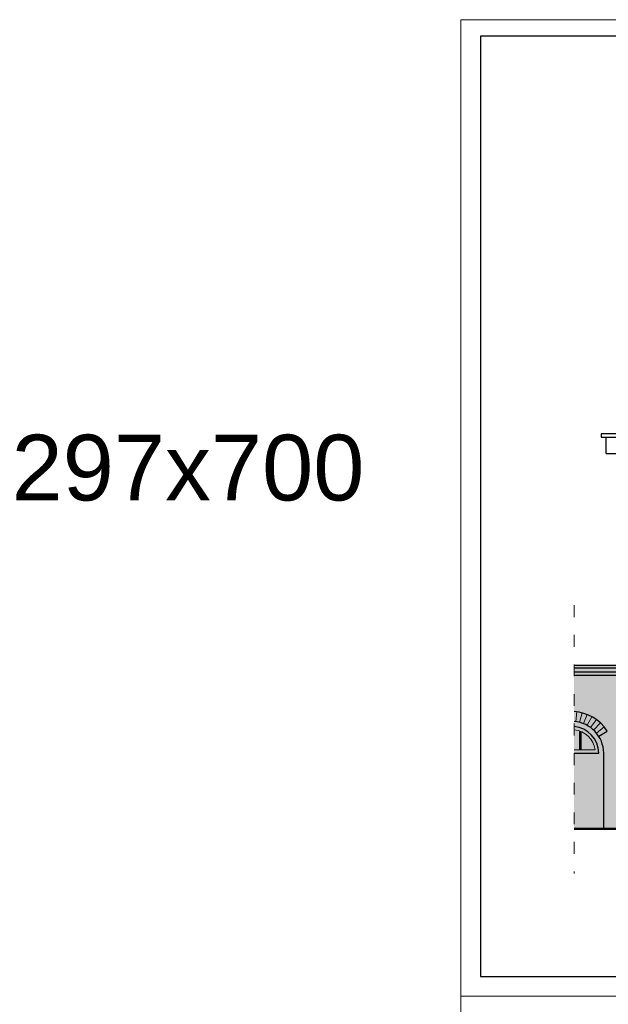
# Model space of a CAD drawing. Header units: millimetres. Extents: x 26456 to 42202, y 436 to 12316.
# Tile 29 of 36: x 33862 to 35650, y 9321 to 12316. Entities that reach past the tile are written whole.
import ezdxf

# ---------------------------------------------------------------- set-up
doc = ezdxf.new("R2010")
doc.units = ezdxf.units.MM
doc.linetypes.add('ACAD_ISO03W100', pattern=[30, 12, -18])
for name, color, linetype, lineweight in [('G-ANNO-TTLB', 6, 'Continuous', 9), ('G-ANNO-TTLB-MEDM', 33, 'Continuous', 25), ('Stolarka okienna', 140, 'Continuous', 15), ('Teren', 26, 'Continuous', 50), ('Wypełnienie ścian', 22, 'Continuous', 9), ('Ściany', 22, 'Continuous', 30)]:
    doc.layers.add(name, color=color, linetype=linetype, lineweight=lineweight)
doc.styles.get("Standard").update_dxf_attribs({"font": 'arial.ttf'})

msp = doc.modelspace()

# ---------------------------------------------------------------- hatches: boundary and pattern name
at = {"layer": 'Wypełnienie ścian', "true_color": 0xc7c8ca}
h = msp.add_hatch(color=9, dxfattribs=at)
h.dxf.hatch_style = 1
h.paths.add_polyline_path([(35693.9, 10321.7), (35546.6, 10321.7), (35546.6, 10212, -0.241932), (35646.9, 10152.7), (35621.5, 10136.7, -0.138811), (35636.5, 10085.7), (35636.5, 9854.9), (35693.9, 9854.9), (35693.9, 10124.9), (35683.9, 10124.9), (35683.9, 10136.9), (35693.9, 10136.9)])
h.paths.add_polyline_path([(35693.9, 10331.7), (35546.6, 10331.7), (35546.6, 10321.7), (35693.9, 10321.7)])
h.paths.add_polyline_path([(35693.9, 10343.7), (35546.6, 10343.7), (35546.6, 10331.7), (35693.9, 10331.7)])
h.paths.add_polyline_path([(35693.9, 10351.7), (35546.6, 10351.7), (35546.6, 10343.7), (35693.9, 10343.7)])
h.paths.add_polyline_path([(35636.5, 10085.7, 0.388719), (35546.6, 10181.9), (35546.6, 10166.8, -0.385033), (35621.5, 10085.4), (35546.6, 10085.4), (35546.6, 9854.9), (35636.5, 9854.9)], flags=17)
h.paths.add_polyline_path([(35646.9, 10152.7, 0.03153), (35637.5, 10165.7), (35614.3, 10146.6, -0.03153), (35621.5, 10136.7)], flags=17)
h.paths.add_polyline_path([(35637.5, 10165.7, 0.03153), (35626.5, 10177.4), (35605.9, 10155.6, -0.03153), (35614.3, 10146.6)], flags=17)
h.paths.add_polyline_path([(35626.5, 10177.4, 0.03153), (35614.2, 10187.7), (35596.5, 10163.5, -0.03153), (35605.9, 10155.6)], flags=17)
h.paths.add_polyline_path([(35614.2, 10187.7, 0.03153), (35600.6, 10196.3), (35586.1, 10170.1, -0.03153), (35596.5, 10163.5)], flags=17)
h.paths.add_polyline_path([(35586.1, 10203.2, 0.03153), (35570.8, 10208.2), (35563.3, 10179.1, -0.03153), (35575, 10175.3)], flags=17)
h.paths.add_polyline_path([(35570.8, 10208.2, 0.03153), (35555, 10211.2), (35551.3, 10181.4, -0.03153), (35563.3, 10179.1)], flags=17)
h.paths.add_polyline_path([(35555, 10211.2, 0.016737), (35546.6, 10212), (35546.6, 10181.9, -0.012179), (35551.3, 10181.4)], flags=17)
h.paths.add_polyline_path([(35600.6, 10196.3, 0.03153), (35586.1, 10203.2), (35575, 10175.3, -0.03153), (35586.1, 10170.1)], flags=17)
h = msp.add_hatch(color=9, dxfattribs=at)
h.dxf.hatch_style = 1
h.paths.add_polyline_path([(35546.6, 10166.8), (35546.6, 10156.8, -0.341895), (35610.7, 10095.4), (35546.6, 10095.4), (35546.6, 10085.4), (35621.5, 10085.4, 0.385033)])
h.paths.add_polyline_path([(35568.5, 10150.9), (35568.5, 10095.4), (35610.7, 10095.4, 0.256204)], flags=17)
h.paths.add_polyline_path([(35562.5, 10153.3, 0.056454), (35546.6, 10156.8), (35546.6, 10095.4), (35562.5, 10095.4)], flags=17)
h.paths.add_polyline_path([(35565.5, 10152.2, 0.01102), (35562.5, 10153.3), (35562.5, 10095.4), (35565.5, 10095.4)], flags=17)
h.paths.add_polyline_path([(35568.5, 10150.9, 0.011214), (35565.5, 10152.2), (35565.5, 10095.4), (35568.5, 10095.4)], flags=17)

# ---------------------------------------------------------------- linework, layer by layer
at = {"layer": 'G-ANNO-TTLB'}
for points in [[(42202.1, 12316.5), (35202.1, 12316.5), (35202.1, 9346.5), (42202.1, 9346.5)], [(42202.1, 9346.5), (35202.1, 9346.5), (35202.1, 6376.5), (42202.1, 6376.5)]]:
    msp.add_lwpolyline(points, close=True, dxfattribs=at)
at = {"layer": 'G-ANNO-TTLB-MEDM'}
msp.add_lwpolyline([(42142.1, 12266.5), (35262.1, 12266.5), (35262.1, 9406.5), (42142.1, 9406.5)], close=True, dxfattribs=at)
at = {"layer": 'Stolarka okienna'}
for p, q in [((35562.5, 10095.4), (35562.5, 10153.3)), ((35565.5, 10095.4), (35565.5, 10152.2)), ((35568.5, 10095.4), (35568.5, 10150.9))]:
    msp.add_line(p, q, dxfattribs=at)
msp.add_lwpolyline([(35546.6, 10095.4), (35610.7, 10095.4)], dxfattribs=at)
msp.add_arc((35539, 10084.7), 72.5, 8.533, 84.0342, dxfattribs=at)
at = {"layer": 'Teren'}
msp.add_lwpolyline([(35546.6, 9854.9), (40932.8, 9854.9)], dxfattribs=at)
at = {"layer": 'Wypełnienie ścian', "color": 18, "linetype": 'ACAD_ISO03W100', "lineweight": 15, "ltscale": 3, "true_color": 0x000000}
msp.add_line((35546.6, 10535.3), (35546.6, 9719.3), dxfattribs=at)
at = {"layer": 'Wypełnienie ścian', "color": 18, "true_color": 0x000000}
for p, q in [((35551.3, 10181.4), (35555, 10211.2)), ((35575, 10175.3), (35586.1, 10203.2)), ((35596.5, 10163.5), (35614.2, 10187.7)), ((35614.3, 10146.6), (35637.5, 10165.7))]:
    msp.add_line(p, q, dxfattribs=at)
for points in [[(35563.3, 10179.1), (35570.8, 10208.2)], [(35586.1, 10170.1), (35600.6, 10196.3)], [(35605.9, 10155.6), (35626.5, 10177.4)]]:
    msp.add_lwpolyline(points, dxfattribs=at)
at = {"layer": 'Ściany'}
for points in [[(38543.9, 11046.9), (38558.9, 11046.9), (38558.9, 11056.9), (35643.9, 11056.9), (35628.9, 11056.9), (35628.9, 11046.9), (35643.9, 11046.9)], [(35643.9, 11046.9), (38543.9, 11046.9)], [(35643.9, 10996.9), (35643.9, 11046.9)], [(35643.9, 10996.9), (38543.9, 10996.9)], [(35693.9, 10351.7), (35546.6, 10351.7)], [(35693.9, 10343.7), (35546.6, 10343.7)], [(35693.9, 10331.7), (35546.6, 10331.7)], [(35693.9, 10321.7), (35546.6, 10321.7)], [(35621.5, 10136.7), (35646.9, 10152.7)], [(35546.6, 10085.4), (35621.5, 10085.4)], [(35636.5, 9854.9), (35636.5, 10085.7)], [(35693.9, 9854.9), (35546.6, 9854.9)]]:
    msp.add_lwpolyline(points, dxfattribs=at)
for radius, start, end in [(127.5, 32.2103, 86.6117), (97.5, 0.5992, 85.5674), (82.5, 0.5258, 84.7593)]:
    msp.add_arc((35539, 10084.7), radius, start, end, dxfattribs=at)

# ---------------------------------------------------------------- texts
at = {"layer": 'Wypełnienie ścian', "color": 1, "insert": (34198.3, 11054.1), "char_height": 200, "width": 350, "attachment_point": 1}
msp.add_mtext('\\pxqc;297x700', dxfattribs=at)

doc.saveas('drawing.dxf')
